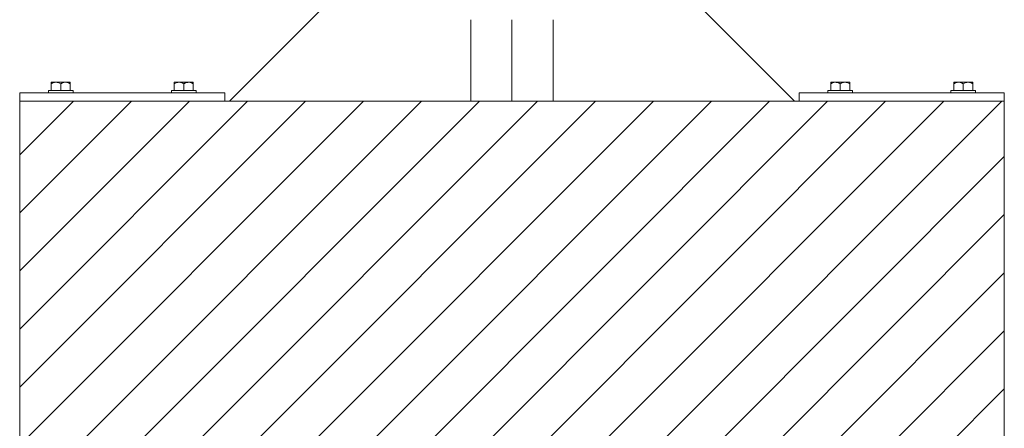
# Model space of a CAD drawing. Header units: millimetres. Extents: x -1413 to 6997, y -739331 to -733391.
# Tile 41 of 47: x 5525 to 5765, y -734801 to -734702. Entities that reach past the tile are written whole.
import ezdxf

# ---------------------------------------------------------------- set-up
doc = ezdxf.new("R2010")
doc.units = ezdxf.units.MM
doc.header["$MEASUREMENT"] = 0
for name, color, linetype, lineweight in [('Side Cradle Blocks', 7, 'Continuous', 0), ('Side Cradle Stbd', 7, 'Continuous', 0), ('Side Slip Cradle Stbd', 7, 'Continuous', 0)]:
    doc.layers.add(name, color=color, linetype=linetype, lineweight=lineweight)

# ---------------------------------------------------------------- blocks, each defined once
blk = doc.blocks.new('*U59')
at = {"linetype": 'Continuous', "lineweight": 0}
h = blk.add_hatch(dxfattribs=at)
h.set_pattern_fill('HATCH', color=30, style=0, pattern_type=2)
h.set_pattern_definition([(45, (2854.590769, 1592.003684), (-7.071067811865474, 7.071067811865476), [])])
h.paths.add_polyline_path([(2973.367722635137, 1548.169366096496), (2973.367722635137, 1549.482636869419), (2973.367722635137, 1569.4829615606), (2973.367722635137, 1576.783080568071), (2973.367722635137, 1580.783145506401), (2973.367722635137, 1606.78357248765), (2973.367722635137, 1610.783637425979), (2973.367722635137, 1617.970506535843), (2973.367722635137, 1637.970831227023), (2973.367722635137, 1639.170857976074), (2933.126881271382, 1639.170850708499), (2923.366910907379, 1639.170851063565), (2922.223506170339, 1639.170851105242), (2863.422558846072, 1639.17085324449), (2853.36577448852, 1639.170853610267), (2843.308990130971, 1639.17085397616), (2784.508042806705, 1639.170856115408), (2783.364638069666, 1639.170856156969), (2733.36382634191, 1639.170857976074), (2733.36382634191, 1637.970831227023), (2733.36382634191, 1617.970506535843), (2733.36382634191, 1610.783637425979), (2733.36382634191, 1606.78357248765), (2733.363826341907, 1580.783145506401), (2733.363826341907, 1576.783080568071), (2733.363826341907, 1569.4829615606), (2733.363826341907, 1549.482636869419), (2733.363826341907, 1548.169373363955), (2783.364638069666, 1548.169373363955), (2784.621286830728, 1548.169373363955), (2843.308990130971, 1548.169373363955), (2853.36577448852, 1548.169373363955), (2863.422558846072, 1548.169373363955), (2922.110262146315, 1548.169373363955), (2923.366910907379, 1548.169373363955), (2933.126881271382, 1548.169373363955)])
at = {"color": 30, "linetype": 'Continuous', "lineweight": 0, "flags": 128}
blk.add_lwpolyline([(2973.367722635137, 1549.482636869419), (2973.367722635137, 1569.4829615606), (2973.367722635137, 1576.783080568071), (2973.367722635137, 1580.783145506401), (2973.367722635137, 1606.78357248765), (2973.367722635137, 1610.783637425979), (2973.367722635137, 1617.970506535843), (2973.367722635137, 1637.970831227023), (2973.367722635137, 1639.170857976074), (2933.126881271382, 1639.170850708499), (2923.366910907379, 1639.170851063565), (2922.223506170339, 1639.170851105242), (2863.422558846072, 1639.17085324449), (2853.36577448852, 1639.170853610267), (2843.308990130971, 1639.17085397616), (2784.508042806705, 1639.170856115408), (2783.364638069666, 1639.170856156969), (2733.36382634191, 1639.170857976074), (2733.36382634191, 1637.970831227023), (2733.36382634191, 1617.970506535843), (2733.36382634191, 1610.783637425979), (2733.36382634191, 1606.78357248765), (2733.363826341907, 1580.783145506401), (2733.363826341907, 1576.783080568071), (2733.363826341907, 1569.4829615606), (2733.363826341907, 1549.482636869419)], dxfattribs=at)
at = {"layer": 'Side Cradle Blocks', "color": 7, "linetype": 'Continuous', "lineweight": 0}
for p, q in [((2741.047333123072, 1643.61429412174), (2741.047333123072, 1643.412537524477)), ((2741.474609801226, 1643.609217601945), (2741.047333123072, 1643.412537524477)), ((2741.047333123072, 1643.412537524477), (2741.047333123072, 1641.770900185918)), ((2741.163587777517, 1643.77085271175), (2741.185359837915, 1643.770925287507)), ((2741.229005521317, 1643.77085271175), (2741.185399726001, 1643.770925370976)), ((2742.205660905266, 1643.770925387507), (2741.592450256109, 1643.770925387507)), ((2741.592488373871, 1643.770925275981), (2741.617302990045, 1643.77085271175)), ((2742.754434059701, 1643.77085271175), (2742.205832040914, 1643.770925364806)), ((2743.363988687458, 1643.412537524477), (2742.932373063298, 1643.620897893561)), ((2743.791265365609, 1643.609217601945), (2743.363988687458, 1643.412537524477)), ((2743.363988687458, 1643.412537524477), (2743.363988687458, 1641.770901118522)), ((2744.51205762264, 1641.770892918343), (2743.363988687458, 1641.770892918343)), ((2744.522316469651, 1643.770925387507), (2743.771049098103, 1643.770925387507)), ((2744.522230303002, 1643.770925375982), (2743.973543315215, 1643.77085271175)), ((2745.680644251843, 1643.412537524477), (2745.249028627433, 1643.620897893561)), ((2745.680644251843, 1643.770925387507), (2745.542587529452, 1643.770925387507)), ((2745.542609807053, 1643.770925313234), (2745.5643895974, 1643.77085271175)), ((2745.680644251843, 1643.722765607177), (2745.680644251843, 1643.770925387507)), ((2745.680644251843, 1641.770900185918), (2745.680644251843, 1643.412537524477)), ((2771.047820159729, 1643.770925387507), (2771.185876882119, 1643.770925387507)), ((2771.047820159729, 1643.722765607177), (2771.047820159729, 1643.770925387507)), ((2771.047820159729, 1643.412537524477), (2771.479435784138, 1643.620897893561)), ((2771.047820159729, 1641.770900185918), (2771.047820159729, 1643.412537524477)), ((2771.164074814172, 1643.77085271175), (2771.185854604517, 1643.770925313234)), ((2772.206147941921, 1643.770925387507), (2772.957415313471, 1643.770925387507)), ((2772.754921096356, 1643.77085271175), (2772.206234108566, 1643.770925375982)), ((2772.21640678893, 1641.770892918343), (2773.364475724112, 1641.770892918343)), ((2772.937199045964, 1643.609217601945), (2773.364475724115, 1643.412537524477)), ((2773.364475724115, 1643.412537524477), (2773.796091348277, 1643.620897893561)), ((2773.364475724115, 1643.412537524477), (2773.364475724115, 1641.770901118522)), ((2774.522632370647, 1643.770925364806), (2773.974030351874, 1643.77085271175)), ((2774.522803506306, 1643.770925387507), (2775.136014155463, 1643.770925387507)), ((2775.11116142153, 1643.77085271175), (2775.135976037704, 1643.770925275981)), ((2775.253854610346, 1643.609217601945), (2775.681131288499, 1643.412537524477)), ((2775.54306468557, 1643.770925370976), (2775.499458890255, 1643.77085271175)), ((2775.564876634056, 1643.77085271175), (2775.543104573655, 1643.770925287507)), ((2775.681131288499, 1643.61429412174), (2775.681131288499, 1643.412537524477)), ((2775.681131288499, 1643.412537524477), (2775.681131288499, 1641.770900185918)), ((2931.050417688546, 1643.61429412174), (2931.050417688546, 1643.412537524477)), ((2931.477694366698, 1643.609217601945), (2931.050417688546, 1643.412537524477)), ((2931.050417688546, 1643.412537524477), (2931.050417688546, 1641.770900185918)), ((2931.166672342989, 1643.77085271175), (2931.18844440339, 1643.770925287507)), ((2931.232090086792, 1643.77085271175), (2931.188484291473, 1643.770925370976)), ((2932.208745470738, 1643.770925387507), (2931.595534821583, 1643.770925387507)), ((2931.595572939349, 1643.770925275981), (2931.620387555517, 1643.77085271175)), ((2932.757518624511, 1643.77085271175), (2932.208916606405, 1643.770925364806)), ((2933.126881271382, 1643.52848904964), (2932.93545762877, 1643.620897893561)), ((2933.774133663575, 1643.770925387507), (2933.126881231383, 1643.770925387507)), ((2933.367073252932, 1643.412537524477), (2933.126881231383, 1643.528489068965)), ((2933.126881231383, 1641.770892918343), (2933.367073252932, 1641.770892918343)), ((2933.79434993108, 1643.609217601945), (2933.367073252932, 1643.412537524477)), ((2933.367073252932, 1643.412537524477), (2933.367073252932, 1641.770901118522)), ((2934.515142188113, 1641.770892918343), (2933.367073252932, 1641.770892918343)), ((2934.525401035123, 1643.770925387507), (2933.774133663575, 1643.770925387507)), ((2934.525314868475, 1643.770925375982), (2933.976627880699, 1643.77085271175)), ((2935.683728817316, 1643.412537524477), (2935.252113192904, 1643.620897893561)), ((2935.683728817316, 1643.770925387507), (2935.545672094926, 1643.770925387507)), ((2935.545694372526, 1643.770925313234), (2935.567474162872, 1643.77085271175)), ((2935.683728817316, 1643.722765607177), (2935.683728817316, 1643.770925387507)), ((2935.683728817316, 1641.770900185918), (2935.683728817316, 1643.412537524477)), ((2961.050904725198, 1643.770925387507), (2961.188961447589, 1643.770925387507)), ((2961.050904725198, 1643.722765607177), (2961.050904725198, 1643.770925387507)), ((2961.050904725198, 1643.412537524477), (2961.482520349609, 1643.620897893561)), ((2961.050904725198, 1641.770900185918), (2961.050904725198, 1643.412537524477)), ((2961.167159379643, 1643.77085271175), (2961.188939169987, 1643.770925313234)), ((2962.209232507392, 1643.770925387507), (2962.96049987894, 1643.770925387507)), ((2962.758005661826, 1643.77085271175), (2962.209318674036, 1643.770925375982)), ((2962.219491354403, 1641.770892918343), (2963.367560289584, 1641.770892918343)), ((2962.940283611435, 1643.609217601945), (2963.367560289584, 1643.412537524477)), ((2963.367560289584, 1643.412537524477), (2963.799175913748, 1643.620897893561)), ((2963.367560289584, 1643.412537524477), (2963.367560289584, 1641.770901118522)), ((2964.525716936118, 1643.770925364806), (2963.977114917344, 1643.77085271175)), ((2964.525888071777, 1643.770925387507), (2965.139098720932, 1643.770925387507)), ((2965.114245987, 1643.77085271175), (2965.139060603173, 1643.770925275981)), ((2965.256939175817, 1643.609217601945), (2965.684215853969, 1643.412537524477)), ((2965.546149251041, 1643.770925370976), (2965.502543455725, 1643.77085271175)), ((2965.567961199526, 1643.77085271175), (2965.546189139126, 1643.770925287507)), ((2965.684215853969, 1643.61429412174), (2965.684215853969, 1643.412537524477)), ((2965.684215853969, 1643.412537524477), (2965.684215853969, 1641.770900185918)), ((2733.36382634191, 1639.170857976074), (2733.36382634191, 1641.170883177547)), ((2733.36382634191, 1641.170883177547), (2783.364638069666, 1641.170883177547)), ((2783.364638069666, 1641.170883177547), (2783.364638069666, 1639.170857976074)), ((2933.126881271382, 1641.170883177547), (2923.366910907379, 1641.170883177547)), ((2923.366910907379, 1641.170883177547), (2923.366910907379, 1639.170857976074)), ((2973.367722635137, 1641.170883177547), (2933.126881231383, 1641.170883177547)), ((2973.367722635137, 1639.170857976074), (2973.367722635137, 1641.170883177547)), ((2733.363826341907, 1639.170850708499), (2933.126881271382, 1639.170850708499)), ((2733.363826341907, 1548.169373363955), (2733.363826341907, 1639.170850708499)), ((2933.126881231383, 1639.170850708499), (2973.367722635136, 1639.170850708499)), ((2973.367722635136, 1639.170850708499), (2973.367722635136, 1548.169373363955))]:
    blk.add_line(p, q, dxfattribs=at)
at = {"layer": 'Side Cradle Blocks', "color": 7, "linetype": 'Continuous', "lineweight": 0, "flags": 128}
for points in [[(2740.363939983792, 1641.170890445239), (2740.363939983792, 1641.770892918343), (2740.592305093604, 1641.770892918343), (2741.242633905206, 1641.770892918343), (2742.215919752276, 1641.770892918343), (2743.363988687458, 1641.770892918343)], [(2741.592450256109, 1643.770925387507), (2741.185389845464, 1643.770925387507), (2741.047333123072, 1643.770925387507), (2741.047333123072, 1643.735974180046), (2741.047333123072, 1643.621536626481), (2741.047333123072, 1643.61429412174)], [(2742.932373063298, 1643.620897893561), (2742.903977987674, 1643.634605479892), (2742.500918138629, 1643.74597279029), (2742.354028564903, 1643.764599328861), (2742.205660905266, 1643.770925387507), (2741.814067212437, 1643.727209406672), (2741.605693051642, 1643.669556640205), (2741.474609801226, 1643.609217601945)], [(2743.771049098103, 1643.770925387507), (2742.956928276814, 1643.770925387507), (2742.205660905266, 1643.770925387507)], [(2745.249028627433, 1643.620897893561), (2745.22063355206, 1643.634605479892), (2744.817573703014, 1643.74597279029), (2744.670684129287, 1643.764599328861), (2744.522316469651, 1643.770925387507), (2744.130722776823, 1643.727209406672), (2743.922348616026, 1643.669556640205), (2743.791265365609, 1643.609217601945)], [(2744.51205762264, 1641.770892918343), (2745.485343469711, 1641.770892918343), (2746.135672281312, 1641.770892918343), (2746.364037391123, 1641.770892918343), (2746.364037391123, 1641.170890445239)], [(2745.542587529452, 1643.770925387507), (2745.135527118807, 1643.770925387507), (2744.522316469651, 1643.770925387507), (2744.522244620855, 1643.770925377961)], [(2745.680644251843, 1643.412537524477), (2745.680644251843, 1643.61429412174), (2745.680644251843, 1643.621960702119), (2745.680644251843, 1643.722765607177)], [(2770.364427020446, 1641.170890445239), (2770.364427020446, 1641.770892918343), (2770.592792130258, 1641.770892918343), (2771.243120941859, 1641.770892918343), (2772.21640678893, 1641.770892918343)], [(2771.047820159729, 1643.722765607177), (2771.047820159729, 1643.621960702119), (2771.047820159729, 1643.61429412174), (2771.047820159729, 1643.412537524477)], [(2772.206219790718, 1643.770925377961), (2772.206147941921, 1643.770925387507), (2771.592937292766, 1643.770925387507), (2771.185876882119, 1643.770925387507)], [(2772.937199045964, 1643.609217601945), (2772.806115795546, 1643.669556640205), (2772.59774163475, 1643.727209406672), (2772.206147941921, 1643.770925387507), (2772.057780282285, 1643.764599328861), (2771.910890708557, 1643.74597279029), (2771.507830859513, 1643.634605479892), (2771.479435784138, 1643.620897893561)], [(2774.522803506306, 1643.770925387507), (2773.771536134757, 1643.770925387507), (2772.957415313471, 1643.770925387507)], [(2773.364475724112, 1641.770892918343), (2774.512544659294, 1641.770892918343), (2775.485830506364, 1641.770892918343), (2776.136159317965, 1641.770892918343), (2776.364524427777, 1641.770892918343), (2776.364524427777, 1641.170890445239)], [(2775.253854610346, 1643.609217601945), (2775.122771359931, 1643.669556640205), (2774.914397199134, 1643.727209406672), (2774.522803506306, 1643.770925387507), (2774.374435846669, 1643.764599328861), (2774.227546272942, 1643.74597279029), (2773.824486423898, 1643.634605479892), (2773.796091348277, 1643.620897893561)], [(2775.681131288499, 1643.61429412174), (2775.681131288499, 1643.621536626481), (2775.681131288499, 1643.735974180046), (2775.681131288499, 1643.770925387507), (2775.543074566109, 1643.770925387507), (2775.136014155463, 1643.770925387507)], [(2930.367024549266, 1641.170890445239), (2930.367024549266, 1641.770892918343), (2930.595389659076, 1641.770892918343), (2931.245718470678, 1641.770892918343), (2932.219004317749, 1641.770892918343), (2933.126881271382, 1641.770892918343)], [(2931.595534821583, 1643.770925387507), (2931.188474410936, 1643.770925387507), (2931.050417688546, 1643.770925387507), (2931.050417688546, 1643.735974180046), (2931.050417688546, 1643.621536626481), (2931.050417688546, 1643.61429412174)], [(2932.93545762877, 1643.620897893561), (2932.907062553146, 1643.634605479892), (2932.504002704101, 1643.74597279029), (2932.357113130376, 1643.764599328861), (2932.208745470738, 1643.770925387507), (2931.817151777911, 1643.727209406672), (2931.608777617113, 1643.669556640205), (2931.477694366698, 1643.609217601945)], [(2933.126881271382, 1643.770925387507), (2932.960012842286, 1643.770925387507), (2932.208745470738, 1643.770925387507)], [(2935.252113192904, 1643.620897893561), (2935.223718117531, 1643.634605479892), (2934.820658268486, 1643.74597279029), (2934.67376869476, 1643.764599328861), (2934.525401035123, 1643.770925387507), (2934.133807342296, 1643.727209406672), (2933.925433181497, 1643.669556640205), (2933.79434993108, 1643.609217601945)], [(2934.515142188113, 1641.770892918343), (2935.488428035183, 1641.770892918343), (2936.138756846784, 1641.770892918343), (2936.367121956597, 1641.770892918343), (2936.367121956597, 1641.170890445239)], [(2935.545672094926, 1643.770925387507), (2935.138611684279, 1643.770925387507), (2934.525401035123, 1643.770925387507), (2934.525329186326, 1643.770925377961)], [(2935.683728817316, 1643.412537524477), (2935.683728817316, 1643.61429412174), (2935.683728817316, 1643.621960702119), (2935.683728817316, 1643.722765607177)], [(2960.367511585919, 1641.170890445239), (2960.367511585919, 1641.770892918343), (2960.59587669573, 1641.770892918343), (2961.246205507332, 1641.770892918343), (2962.219491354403, 1641.770892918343)], [(2961.050904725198, 1643.722765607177), (2961.050904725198, 1643.621960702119), (2961.050904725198, 1643.61429412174), (2961.050904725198, 1643.412537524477)], [(2962.209304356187, 1643.770925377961), (2962.209232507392, 1643.770925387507), (2961.596021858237, 1643.770925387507), (2961.188961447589, 1643.770925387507)], [(2962.940283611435, 1643.609217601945), (2962.809200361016, 1643.669556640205), (2962.600826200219, 1643.727209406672), (2962.209232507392, 1643.770925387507), (2962.060864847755, 1643.764599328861), (2961.913975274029, 1643.74597279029), (2961.510915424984, 1643.634605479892), (2961.482520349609, 1643.620897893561)], [(2964.525888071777, 1643.770925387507), (2963.774620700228, 1643.770925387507), (2962.96049987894, 1643.770925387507)], [(2963.367560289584, 1641.770892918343), (2964.515629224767, 1641.770892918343), (2965.488915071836, 1641.770892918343), (2966.139243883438, 1641.770892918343), (2966.367608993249, 1641.770892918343), (2966.367608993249, 1641.170890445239)], [(2965.256939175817, 1643.609217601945), (2965.125855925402, 1643.669556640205), (2964.917481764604, 1643.727209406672), (2964.525888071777, 1643.770925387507), (2964.377520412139, 1643.764599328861), (2964.230630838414, 1643.74597279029), (2963.827570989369, 1643.634605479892), (2963.799175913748, 1643.620897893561)], [(2965.684215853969, 1643.61429412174), (2965.684215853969, 1643.621536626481), (2965.684215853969, 1643.735974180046), (2965.684215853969, 1643.770925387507), (2965.54615913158, 1643.770925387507), (2965.139098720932, 1643.770925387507)]]:
    blk.add_lwpolyline(points, dxfattribs=at)
at = {"layer": 'Side Cradle Stbd', "color": 7, "linetype": 'Continuous', "lineweight": 0, "ltscale": 0.2000032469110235}
for p, q in [((2784.508042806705, 1639.170857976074), (2832.365426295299, 1687.028241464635)), ((2922.223506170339, 1639.170857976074), (2874.366122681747, 1687.028241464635)), ((2843.308990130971, 1658.999475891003), (2843.308990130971, 1639.170857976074)), ((2863.422558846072, 1658.999475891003), (2863.422558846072, 1639.170857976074))]:
    blk.add_line(p, q, dxfattribs=at)
at = {"layer": 'Side Cradle Stbd', "color": 7, "linetype": 'Continuous', "lineweight": 0}
blk.add_line((2853.36577448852, 1639.170857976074), (2853.36577448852, 1658.999475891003), dxfattribs=at)

msp = doc.modelspace()

# ---------------------------------------------------------------- block references
at = {"layer": 'Side Slip Cradle Stbd', "color": 7, "linetype": 'Continuous', "lineweight": 0}
msp.add_blockref('*U59', (2791.75, -736360.8500000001), dxfattribs=at)

doc.saveas('drawing.dxf')
